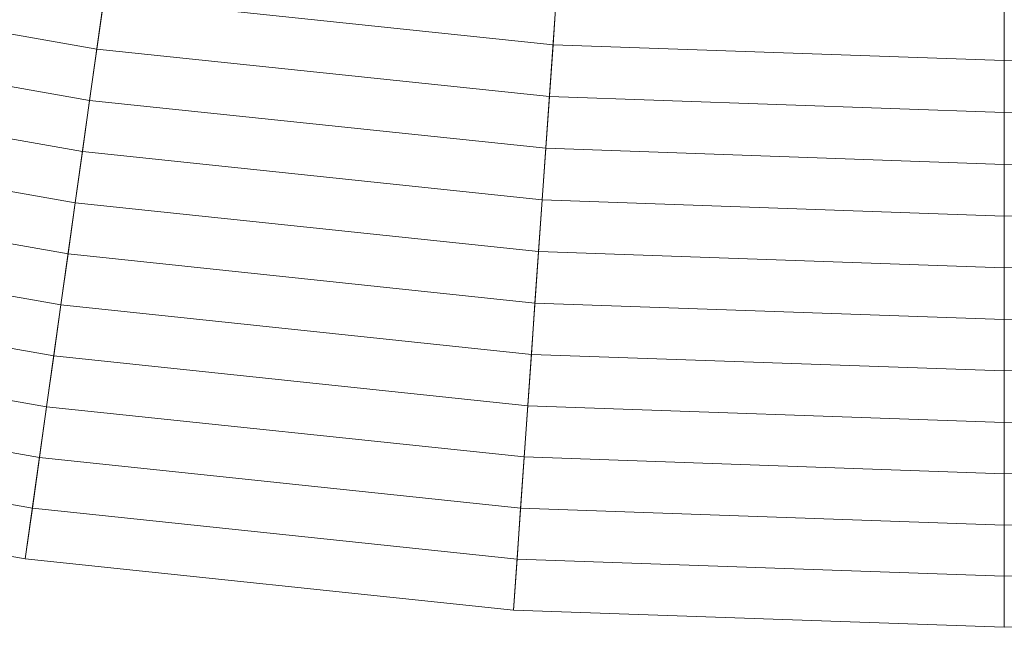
# Model space of a CAD drawing. Header units: centimetres. Extents: x -6.39 to 0.8, y 3.58 to 10.78.
# Tile 118 of 256: x -3.3 to -2.79, y 3.58 to 3.89. Entities that reach past the tile are written whole.
import ezdxf

# ---------------------------------------------------------------- set-up
doc = ezdxf.new("R2010")
doc.units = ezdxf.units.CM
doc.header["$LTSCALE"] = 2.54
doc.layers.add('Lucido design-1', color=7, linetype='Continuous')

# ---------------------------------------------------------------- blocks, each defined once
blk = doc.blocks.new('Gruppo-1')
at = {"color": 142, "linetype": 'Continuous', "lineweight": 9}
for points in [[(-4.25865, 3.89159, -13.70234), (-4.02576, 3.7975, -13.70234), (-2.7957, 7.17707, -13.70234), (-2.79584, 7.17713, -13.70234)], [(-4.02576, 3.7975, -13.70234), (-3.78688, 3.71988, -13.70234), (-2.79556, 7.17702, -13.70234), (-2.7957, 7.17707, -13.70234)], [(-3.78688, 3.71988, -13.70234), (-3.54316, 3.65911, -13.70234), (-2.79541, 7.17699, -13.70234), (-2.79556, 7.17702, -13.70234)], [(-3.54316, 3.65911, -13.70234), (-3.29579, 3.6155, -13.70234), (-2.79526, 7.17696, -13.70234), (-2.79541, 7.17699, -13.70234)], [(-3.29579, 3.6155, -13.70234), (-3.04599, 3.58924, -13.70234), (-2.79511, 7.17695, -13.70234), (-2.79526, 7.17696, -13.70234)], [(-3.04599, 3.58924, -13.70234), (-2.79496, 3.58048, -13.70234), (-2.79496, 7.17694, -13.70234), (-2.79511, 7.17695, -13.70234)], [(-2.79496, 3.58048, -13.70234), (-2.54393, 3.58924, -13.70234), (-2.79481, 7.17695, -13.70234), (-2.79496, 7.17694, -13.70234)], [(-2.79496, 3.58048, -13.70234), (-2.79496, 7.17694, -13.70234), (-2.79496, 7.17694, -13.70234)], [(-3.48291, 3.94253, -13.34071), (-3.25547, 3.90243, -13.34071), (-3.25916, 3.87613, -13.3528), (-3.48844, 3.91656, -13.3528)], [(-3.25176, 3.92876, -13.32871), (-3.02392, 3.90482, -13.32871), (-3.02578, 3.87828, -13.34071), (-3.25547, 3.90243, -13.34071)], [(-3.48844, 3.91656, -13.3528), (-3.25916, 3.87613, -13.3528), (-3.26285, 3.84987, -13.36499), (-3.49395, 3.89062, -13.36499)], [(-3.02392, 3.90482, -13.32871), (-2.79496, 3.89682, -13.32871), (-2.79496, 3.87022, -13.34071), (-3.02578, 3.87828, -13.34071)], [(-2.79496, 3.89682, -13.32871), (-2.566, 3.90482, -13.32871), (-2.56414, 3.87828, -13.34071), (-2.79496, 3.87022, -13.34071)], [(-3.25547, 3.90243, -13.34071), (-3.02578, 3.87828, -13.34071), (-3.02763, 3.85179, -13.3528), (-3.25916, 3.87613, -13.3528)], [(-2.79496, 3.89682, -13.32871), (-2.79496, 3.87022, -13.34071), (-2.79496, 3.87022, -13.34071)], [(-3.49395, 3.89062, -13.36499), (-3.26285, 3.84987, -13.36499), (-3.26654, 3.82366, -13.37726), (-3.49945, 3.86473, -13.37726)], [(-3.25916, 3.87613, -13.3528), (-3.02763, 3.85179, -13.3528), (-3.02948, 3.82535, -13.36499), (-3.26285, 3.84987, -13.36499)], [(-3.02578, 3.87828, -13.34071), (-2.79496, 3.87022, -13.34071), (-2.79496, 3.84367, -13.3528), (-3.02763, 3.85179, -13.3528)], [(-2.79496, 3.87022, -13.34071), (-2.56414, 3.87828, -13.34071), (-2.56229, 3.85179, -13.3528), (-2.79496, 3.84367, -13.3528)], [(-2.79496, 3.87022, -13.34071), (-2.79496, 3.84367, -13.3528), (-2.79496, 3.84367, -13.3528)], [(-3.49945, 3.86473, -13.37726), (-3.26654, 3.82366, -13.37726), (-3.27021, 3.79749, -13.38963), (-3.50495, 3.83888, -13.38963)], [(-3.26285, 3.84987, -13.36499), (-3.02948, 3.82535, -13.36499), (-3.03132, 3.79894, -13.37726), (-3.26654, 3.82366, -13.37726)], [(-3.02763, 3.85179, -13.3528), (-2.79496, 3.84367, -13.3528), (-2.79496, 3.81716, -13.36499), (-3.02948, 3.82535, -13.36499)], [(-2.79496, 3.84367, -13.3528), (-2.56229, 3.85179, -13.3528), (-2.56044, 3.82535, -13.36499), (-2.79496, 3.81716, -13.36499)], [(-2.79496, 3.84367, -13.3528), (-2.79496, 3.81716, -13.36499), (-2.79496, 3.81716, -13.36499)], [(-3.50495, 3.83888, -13.38963), (-3.27021, 3.79749, -13.38963), (-3.27389, 3.77136, -13.40209), (-3.51043, 3.81307, -13.40209)], [(-3.26654, 3.82366, -13.37726), (-3.03132, 3.79894, -13.37726), (-3.03317, 3.77257, -13.38963), (-3.27021, 3.79749, -13.38963)], [(-3.02948, 3.82535, -13.36499), (-2.79496, 3.81716, -13.36499), (-2.79496, 3.79068, -13.37726), (-3.03132, 3.79894, -13.37726)], [(-2.79496, 3.81716, -13.36499), (-2.56044, 3.82535, -13.36499), (-2.5586, 3.79894, -13.37726), (-2.79496, 3.79068, -13.37726)], [(-2.79496, 3.81716, -13.36499), (-2.79496, 3.79068, -13.37726), (-2.79496, 3.79068, -13.37726)], [(-3.51043, 3.81307, -13.40209), (-3.27389, 3.77136, -13.40209), (-3.27755, 3.74528, -13.41464), (-3.51591, 3.7873, -13.41464)], [(-3.03132, 3.79894, -13.37726), (-2.79496, 3.79068, -13.37726), (-2.79496, 3.76426, -13.38963), (-3.03317, 3.77257, -13.38963)], [(-2.79496, 3.79068, -13.37726), (-2.5586, 3.79894, -13.37726), (-2.55675, 3.77257, -13.38963), (-2.79496, 3.76426, -13.38963)], [(-3.27021, 3.79749, -13.38963), (-3.03317, 3.77257, -13.38963), (-3.03501, 3.74625, -13.40209), (-3.27389, 3.77136, -13.40209)], [(-2.79496, 3.79068, -13.37726), (-2.79496, 3.76426, -13.38963), (-2.79496, 3.76426, -13.38963)], [(-3.51591, 3.7873, -13.41464), (-3.27755, 3.74528, -13.41464), (-3.28121, 3.71923, -13.42729), (-3.52138, 3.76158, -13.42729)], [(-3.27389, 3.77136, -13.40209), (-3.03501, 3.74625, -13.40209), (-3.03685, 3.71998, -13.41464), (-3.27755, 3.74528, -13.41464)], [(-3.03317, 3.77257, -13.38963), (-2.79496, 3.76426, -13.38963), (-2.79496, 3.73787, -13.40209), (-3.03501, 3.74625, -13.40209)], [(-2.79496, 3.76426, -13.38963), (-2.55675, 3.77257, -13.38963), (-2.55491, 3.74625, -13.40209), (-2.79496, 3.73787, -13.40209)], [(-2.79496, 3.76426, -13.38963), (-2.79496, 3.73787, -13.40209), (-2.79496, 3.73787, -13.40209)], [(-3.52138, 3.76158, -13.42729), (-3.28121, 3.71923, -13.42729), (-3.28487, 3.69323, -13.44002), (-3.52683, 3.7359, -13.44002)], [(-3.27755, 3.74528, -13.41464), (-3.03685, 3.71998, -13.41464), (-3.03868, 3.69374, -13.42729), (-3.28121, 3.71923, -13.42729)], [(-3.03501, 3.74625, -13.40209), (-2.79496, 3.73787, -13.40209), (-2.79496, 3.71153, -13.41464), (-3.03685, 3.71998, -13.41464)], [(-2.79496, 3.73787, -13.40209), (-2.55491, 3.74625, -13.40209), (-2.55307, 3.71998, -13.41464), (-2.79496, 3.71153, -13.41464)], [(-2.79496, 3.73787, -13.40209), (-2.79496, 3.71153, -13.41464), (-2.79496, 3.71153, -13.41464)], [(-3.52683, 3.7359, -13.44002), (-3.28487, 3.69323, -13.44002), (-3.28851, 3.66728, -13.45285), (-3.53228, 3.71026, -13.45285)], [(-3.28121, 3.71923, -13.42729), (-3.03868, 3.69374, -13.42729), (-3.04051, 3.66755, -13.44002), (-3.28487, 3.69323, -13.44002)], [(-3.03685, 3.71998, -13.41464), (-2.79496, 3.71153, -13.41464), (-2.79496, 3.68523, -13.42729), (-3.03868, 3.69374, -13.42729)], [(-2.79496, 3.71153, -13.41464), (-2.55307, 3.71998, -13.41464), (-2.55124, 3.69374, -13.42729), (-2.79496, 3.68523, -13.42729)], [(-3.53228, 3.71026, -13.45285), (-3.28851, 3.66728, -13.45285), (-3.29216, 3.64137, -13.46576), (-3.53772, 3.68467, -13.46576)], [(-2.79496, 3.71153, -13.41464), (-2.79496, 3.68523, -13.42729), (-2.79496, 3.68523, -13.42729)], [(-3.28487, 3.69323, -13.44002), (-3.04051, 3.66755, -13.44002), (-3.04234, 3.64141, -13.45285), (-3.28851, 3.66728, -13.45285)], [(-3.03868, 3.69374, -13.42729), (-2.79496, 3.68523, -13.42729), (-2.79496, 3.65898, -13.44002), (-3.04051, 3.66755, -13.44002)], [(-2.79496, 3.68523, -13.42729), (-2.55124, 3.69374, -13.42729), (-2.54941, 3.66755, -13.44002), (-2.79496, 3.65898, -13.44002)], [(-3.53772, 3.68467, -13.46576), (-3.29216, 3.64137, -13.46576), (-3.29579, 3.6155, -13.47876), (-3.54316, 3.65911, -13.47876)], [(-2.79496, 3.68523, -13.42729), (-2.79496, 3.65898, -13.44002), (-2.79496, 3.65898, -13.44002)], [(-3.04051, 3.66755, -13.44002), (-2.79496, 3.65898, -13.44002), (-2.79496, 3.63277, -13.45285), (-3.04234, 3.64141, -13.45285)], [(-2.79496, 3.65898, -13.44002), (-2.54941, 3.66755, -13.44002), (-2.54758, 3.64141, -13.45285), (-2.79496, 3.63277, -13.45285)], [(-3.28851, 3.66728, -13.45285), (-3.04234, 3.64141, -13.45285), (-3.04416, 3.6153, -13.46576), (-3.29216, 3.64137, -13.46576)], [(-3.54316, 3.65911, -13.47876), (-3.29579, 3.6155, -13.47876), (-3.29579, 3.6155, -13.70234), (-3.54316, 3.65911, -13.70234)], [(-2.79496, 3.65898, -13.44002), (-2.79496, 3.63277, -13.45285), (-2.79496, 3.63277, -13.45285)], [(-3.29216, 3.64137, -13.46576), (-3.04416, 3.6153, -13.46576), (-3.04599, 3.58924, -13.47876), (-3.29579, 3.6155, -13.47876)], [(-3.04234, 3.64141, -13.45285), (-2.79496, 3.63277, -13.45285), (-2.79496, 3.6066, -13.46576), (-3.04416, 3.6153, -13.46576)], [(-2.79496, 3.63277, -13.45285), (-2.54758, 3.64141, -13.45285), (-2.54575, 3.6153, -13.46576), (-2.79496, 3.6066, -13.46576)], [(-2.79496, 3.63277, -13.45285), (-2.79496, 3.6066, -13.46576), (-2.79496, 3.6066, -13.46576)], [(-3.29579, 3.6155, -13.47876), (-3.04599, 3.58924, -13.47876), (-3.04599, 3.58924, -13.70234), (-3.29579, 3.6155, -13.70234)], [(-3.04416, 3.6153, -13.46576), (-2.79496, 3.6066, -13.46576), (-2.79496, 3.58048, -13.47876), (-3.04599, 3.58924, -13.47876)], [(-2.79496, 3.6066, -13.46576), (-2.54575, 3.6153, -13.46576), (-2.54393, 3.58924, -13.47876), (-2.79496, 3.58048, -13.47876)], [(-2.79496, 3.6066, -13.46576), (-2.79496, 3.58048, -13.47876), (-2.79496, 3.58048, -13.47876)], [(-3.04599, 3.58924, -13.47876), (-2.79496, 3.58048, -13.47876), (-2.79496, 3.58048, -13.70234), (-3.04599, 3.58924, -13.70234)], [(-2.79496, 3.58048, -13.47876), (-2.54393, 3.58924, -13.47876), (-2.54393, 3.58924, -13.70234), (-2.79496, 3.58048, -13.70234)], [(-2.79496, 3.58048, -13.47876), (-2.79496, 3.58048, -13.70234), (-2.79496, 3.58048, -13.70234)]]:
    blk.add_3dface(points, dxfattribs=at)

msp = doc.modelspace()

# ---------------------------------------------------------------- block references
at = {"layer": 'Lucido design-1', "color": 7}
msp.add_blockref('Gruppo-1', (0, 0), dxfattribs=at)

doc.saveas('drawing.dxf')
